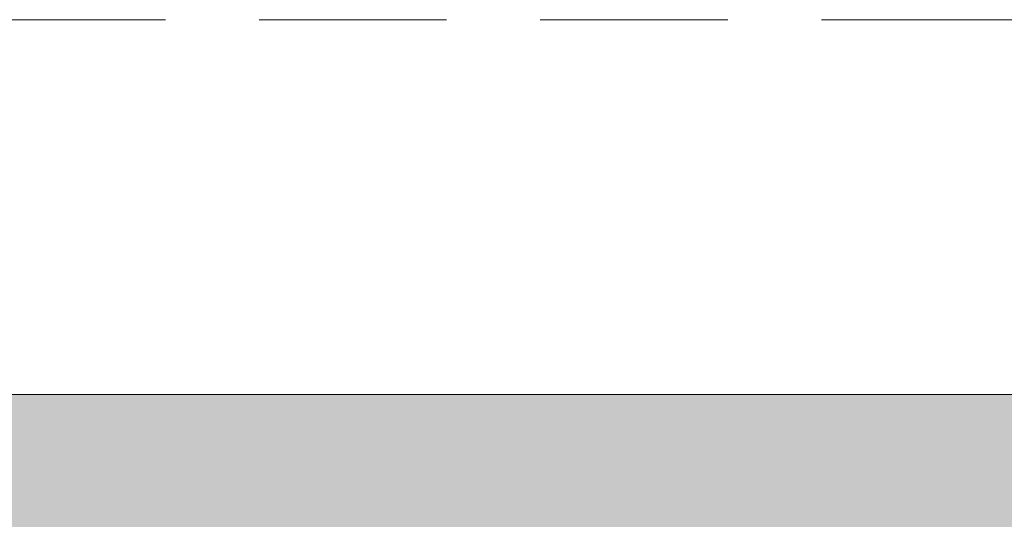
# Model space of a CAD drawing. Header units: millimetres. Extents: x 0 to 1917, y 0 to 847.
# Tile 105 of 230: x 593.64 to 604.14, y 660.2 to 665.53. Entities that reach past the tile are written whole.
import ezdxf

# ---------------------------------------------------------------- set-up
doc = ezdxf.new("R2010")
doc.units = ezdxf.units.MM
doc.header["$MEASUREMENT"] = 0
doc.linetypes.add('Linha Tracejada 2_1', pattern=[3, 2, -1])
doc.layers.add('Eletrodoméstico & Mobiliário.ARQ', color=7, linetype='Continuous')
doc.layers.add('Linha & Trama.2D', color=7, linetype='Continuous')

msp = doc.modelspace()

# ---------------------------------------------------------------- hatches: boundary and pattern name
at = {"layer": 'Linha & Trama.2D', "linetype": 'Continuous', "lineweight": 0}
h = msp.add_hatch(dxfattribs=at)
h.set_pattern_fill('TERRA_0007', color=30, style=0, pattern_type=2)
h.set_pattern_definition([(45, (-3460.7426, 665.528), (-2.7577163, 2.7577163), []), (45, (-3461.662, 666.447), (-5.515433, 5.515433), []), (45, (-3462.581, 667.3665), (-5.515433, 5.515433), []), (135, (-3463.5003, 668.2857), (0.9192388, 0.9192388), [3.8999999, -3.8999999])])
h.paths.add_polyline_path([(609.905, 661.528), (65.194, 661.528), (65.194, 645.761), (609.905, 645.761)])

# ---------------------------------------------------------------- linework, layer by layer
at = {"layer": 'Eletrodoméstico & Mobiliário.ARQ', "color": 161, "linetype": 'Linha Tracejada 2_1', "lineweight": 0}
msp.add_line((65.194, 665.528), (602.571, 665.528), dxfattribs=at)
at = {"layer": 'Eletrodoméstico & Mobiliário.ARQ', "color": 161, "linetype": 'Continuous', "lineweight": 0}
msp.add_line((602.571, 665.528), (604.571, 665.528), dxfattribs=at)
at = {"layer": 'Linha & Trama.2D', "color": 8, "linetype": 'Continuous', "lineweight": 0}
msp.add_line((65.194, 661.528), (609.905, 661.528), dxfattribs=at)

doc.saveas('drawing.dxf')
